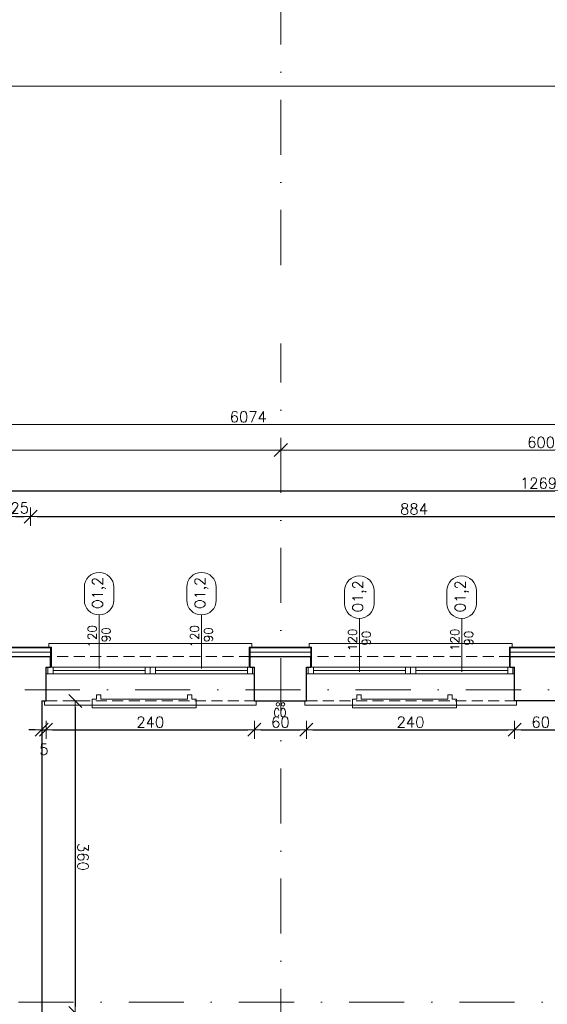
# Model space of a CAD drawing. Header units: millimetres. Extents: x 23192 to 177760, y -399809 to -79279.
# Tile 168 of 256: x 51691 to 52299, y -194342 to -193206. Entities that reach past the tile are written whole.
import ezdxf
from ezdxf.enums import TextEntityAlignment as Align

# ---------------------------------------------------------------- set-up
doc = ezdxf.new("R2010")
doc.units = ezdxf.units.MM
doc.linetypes.add('DASHDOT', pattern=[25.4, 12.7, -6.35, 0, -6.35])
doc.linetypes.add('HIDDEN', pattern=[9.525, 6.35, -3.175])
doc.layers.get('0').update_dxf_attribs({"lineweight": 0})
for name, color, linetype, lineweight in [('!! 0_ Istn-okna', 6, 'Continuous', 13), ('!! 0_ Istn-sciany', 3, 'Continuous', 30), ('!! 0_ Istn-widok', 1, 'Continuous', 15), ('!! 0_Istn-armatura', 6, 'Continuous', 9), ('!! 0_Istn-cienka', 4, 'Continuous', 9), ('!! 0_Opis_okna', 8, 'Continuous', 15), ('!! 0_Osie', 1, 'DASHDOT', 13), ('!! 1_ tynk zewn  - nowy', 21, 'Continuous', 20), ('!! 2_ remont Ocieplenie', 4, 'ZIGZAG', 5), ('!! wymiary osi', 250, 'Continuous', 9), ('0-osie-liniA', 14, 'DASHDOT', 5)]:
    doc.layers.add(name, color=color, linetype=linetype, lineweight=lineweight)
doc.layers.add('!! 0_Istn-grzejniki', color=7, linetype='Continuous', lineweight=0, plot=False)
doc.layers.add('!! 0_ramki', color=66, linetype='Continuous', lineweight=9, plot=False)
doc.styles.add('ARCHETYP', font='romans.shx', dxfattribs={"height": 15})
doc.styles.add('TXT', font='simplex.shx')
doc.linetypes.add('ZIGZAG', pattern='A,0.00254,-5.08,[131,ltypeshp.shx,S=5.08,R=0,X=-5.08,Y=0],-10.16,[131,ltypeshp.shx,S=5.08,R=180,X=5.08,Y=0],-5.08', length=20.32254)
doc.dimstyles.new('DIM50', dxfattribs={"dimscale": 5, "dimtxt": 2.5, "dimasz": 1.5, "dimexe": 0, "dimexo": 0, "dimgap": 0.5, "dimtad": 1, "dimdec": 4, "dimrnd": 0.5, "dimdsep": 46, "dimtxsty": 'TXT', "dimblk1": 'TICK1', "dimblk2": 'TICK1', "dimsah": 1, "dimcen": 0, "dimse1": 1, "dimse2": 1, "dimclrd": 1, "dimclre": 7, "dimclrt": 9, "dimadec": 0, "dimazin": 0, "dimtfac": 1, "dimtdec": 4, "dimtmove": 2, "dimatfit": 3, "dimldrblk": 'TICK1', "dimfxl": 1, "dimtolj": 1, "dimarcsym": 0})

# ---------------------------------------------------------------- blocks, each defined once
blk = doc.blocks.new('TICK1')
at = {"color": 2}
blk.add_line((-1, -1), (1, 1), dxfattribs=at)
at = {"color": 0}
for p, q in [((0, 0), (-1, 0)), ((0, -1.4), (0, 1.4))]:
    blk.add_line(p, q, dxfattribs=at)
blk = doc.blocks.new('*D3755')
at = {"layer": '!! wymiary osi', "color": 1, "lineweight": -2, "transparency": 16777216}
blk.add_line((48925.2, -193735.9), (54984.2, -193735.9), dxfattribs=at)
at = {"layer": 'DEFPOINTS', "color": 0, "transparency": 16777216}
for p in [(48917.7, -193635.5), (54991.7, -193635.5), (54991.7, -193735.9)]:
    blk.add_point(p, dxfattribs=at)
at = {"layer": '!! wymiary osi', "color": 1, "lineweight": -2, "transparency": 16777216, "xscale": 7.5, "yscale": 7.5, "zscale": 7.5, "rotation": 180}
blk.add_blockref('TICK1', (48917.7, -193735.9), dxfattribs=at)
at = {"layer": '!! wymiary osi', "color": 1, "lineweight": -2, "transparency": 16777216, "xscale": 7.5, "yscale": 7.5, "zscale": 7.5}
blk.add_blockref('TICK1', (54991.7, -193735.9), dxfattribs=at)
at = {"layer": '!! wymiary osi', "color": 9, "transparency": 16777216, "insert": (51954.7, -193727.1), "char_height": 12.5, "attachment_point": 5, "style": 'TXT'}
blk.add_mtext('\\A1;6074', dxfattribs=at)
blk = doc.blocks.new('*D3758')
at = {"layer": '!! wymiary osi', "color": 1, "lineweight": -2, "transparency": 16777216}
blk.add_line((50192.2, -193765.3), (51984.7, -193765.3), dxfattribs=at)
at = {"layer": 'DEFPOINTS', "color": 0, "transparency": 16777216}
for p in [(50184.7, -193765.3), (51992.2, -193765.3), (51992.2, -193765.3)]:
    blk.add_point(p, dxfattribs=at)
at = {"layer": '!! wymiary osi', "color": 1, "lineweight": -2, "transparency": 16777216, "xscale": 7.5, "yscale": 7.5, "zscale": 7.5, "rotation": 180}
blk.add_blockref('TICK1', (50184.7, -193765.3), dxfattribs=at)
at = {"layer": '!! wymiary osi', "color": 1, "lineweight": -2, "transparency": 16777216, "xscale": 7.5, "yscale": 7.5, "zscale": 7.5}
blk.add_blockref('TICK1', (51992.2, -193765.3), dxfattribs=at)
at = {"layer": '!! wymiary osi', "color": 9, "transparency": 16777216, "insert": (51088.5, -193756.5), "char_height": 12.5, "attachment_point": 5, "style": 'TXT'}
blk.add_mtext('\\A1;1807.5', dxfattribs=at)
blk = doc.blocks.new('*D3759')
at = {"layer": '!! wymiary osi', "color": 1, "lineweight": -2, "transparency": 16777216}
blk.add_line((51999.7, -193765.3), (52584.7, -193765.3), dxfattribs=at)
at = {"layer": 'DEFPOINTS', "color": 0, "transparency": 16777216}
for p in [(51992.2, -193765.3), (52592.2, -193765.3), (52592.2, -193765.3)]:
    blk.add_point(p, dxfattribs=at)
at = {"layer": '!! wymiary osi', "color": 1, "lineweight": -2, "transparency": 16777216, "xscale": 7.5, "yscale": 7.5, "zscale": 7.5, "rotation": 180}
blk.add_blockref('TICK1', (51992.2, -193765.3), dxfattribs=at)
at = {"layer": '!! wymiary osi', "color": 1, "lineweight": -2, "transparency": 16777216, "xscale": 7.5, "yscale": 7.5, "zscale": 7.5}
blk.add_blockref('TICK1', (52592.2, -193765.3), dxfattribs=at)
at = {"layer": '!! wymiary osi', "color": 9, "transparency": 16777216, "insert": (52292.2, -193756.5), "char_height": 12.5, "attachment_point": 5, "style": 'TXT'}
blk.add_mtext('\\A1;600', dxfattribs=at)
blk = doc.blocks.new('BLOK OSIE A-B PN')
at = {"layer": '0-osie-liniA', "ltscale": 5}
blk.add_lwpolyline([(51992.2, -184306.7), (51992.2, -182063)], dxfattribs=at)
blk = doc.blocks.new('1_ok-opis')
blk.add_line((0, 111.6), (0, 50))
for points in [[(-17, 128.6), (-17, 143.6)], [(17, 128.6), (17, 143.6)]]:
    blk.add_lwpolyline(points)
for centre, start, end in [((0, 143.6), 0, 180), ((0, 128.6), 180, 0)]:
    blk.add_arc(centre, 17, start, end)
at = {"style": 'ARCHETYP'}
for tag, height, rotation, p in [('NR', 12, 90, (0, 136.9)), ('NR', 12, 270, (0, 136.9)), ('SZEROKOŚĆ', 10, 90, (-8, 78.3)), ('WYSOKOŚĆ', 10, 270, (-8, 78.3)), ('WYSOKOŚĆ', 10, 90, (8, 78.3)), ('SZEROKOŚĆ', 10, 270, (8, 78.3))]:
    blk.add_attdef(tag, text='', height=height, rotation=rotation, dxfattribs=at).set_placement(p, align=Align.MIDDLE)
blk = doc.blocks.new('*D2241')
at = {"layer": '!! wymiary osi', "color": 1, "lineweight": -2, "transparency": 16777216}
blk.add_line((51662.2, -193749.3), (52916.2, -193749.3), dxfattribs=at)
at = {"layer": 'DEFPOINTS', "color": 0, "transparency": 16777216}
for p in [(52923.7, -193749.3), (51654.7, -193904.6), (52923.7, -193904.6)]:
    blk.add_point(p, dxfattribs=at)
at = {"layer": '!! wymiary osi', "color": 1, "lineweight": -2, "transparency": 16777216, "xscale": 7.5, "yscale": 7.5, "zscale": 7.5, "rotation": 180}
blk.add_blockref('TICK1', (51654.7, -193749.3), dxfattribs=at)
at = {"layer": '!! wymiary osi', "color": 1, "lineweight": -2, "transparency": 16777216, "xscale": 7.5, "yscale": 7.5, "zscale": 7.5}
blk.add_blockref('TICK1', (52923.7, -193749.3), dxfattribs=at)
at = {"layer": '!! wymiary osi', "color": 9, "transparency": 16777216, "insert": (52289.2, -193740.6), "char_height": 12.5, "attachment_point": 5, "style": 'TXT'}
blk.add_mtext('\\A1;1269', dxfattribs=at)
blk = doc.blocks.new('*D2259')
at = {"layer": '!! wymiary osi', "color": 1, "lineweight": -2, "transparency": 16777216}
blk.add_line((51686.2, -193779.1), (51696.2, -193779.1), dxfattribs=at)
at = {"layer": 'DEFPOINTS', "color": 0, "transparency": 16777216}
for p in [(51703.7, -193779.1), (51678.7, -194326.6), (51703.7, -194326.6)]:
    blk.add_point(p, dxfattribs=at)
at = {"layer": '!! wymiary osi', "color": 1, "lineweight": -2, "transparency": 16777216, "xscale": 7.5, "yscale": 7.5, "zscale": 7.5, "rotation": 180}
blk.add_blockref('TICK1', (51678.7, -193779.1), dxfattribs=at)
at = {"layer": '!! wymiary osi', "color": 1, "lineweight": -2, "transparency": 16777216, "xscale": 7.5, "yscale": 7.5, "zscale": 7.5}
blk.add_blockref('TICK1', (51703.7, -193779.1), dxfattribs=at)
at = {"layer": '!! wymiary osi', "color": 9, "transparency": 16777216, "insert": (51691.2, -193769.1), "char_height": 12.5, "attachment_point": 5, "style": 'TXT'}
blk.add_mtext('\\A1;25', dxfattribs=at)
blk = doc.blocks.new('*D2260')
at = {"layer": '!! wymiary osi', "color": 1, "lineweight": -2, "transparency": 16777216}
blk.add_line((51711.2, -193779.1), (52580.2, -193779.1), dxfattribs=at)
at = {"layer": 'DEFPOINTS', "color": 0, "transparency": 16777216}
for p in [(52587.7, -193779.1), (52587.7, -194314.1), (51703.7, -194326.6)]:
    blk.add_point(p, dxfattribs=at)
at = {"layer": '!! wymiary osi', "color": 1, "lineweight": -2, "transparency": 16777216, "xscale": 7.5, "yscale": 7.5, "zscale": 7.5, "rotation": 180}
blk.add_blockref('TICK1', (51703.7, -193779.1), dxfattribs=at)
at = {"layer": '!! wymiary osi', "color": 1, "lineweight": -2, "transparency": 16777216, "xscale": 7.5, "yscale": 7.5, "zscale": 7.5}
blk.add_blockref('TICK1', (52587.7, -193779.1), dxfattribs=at)
at = {"layer": '!! wymiary osi', "color": 9, "transparency": 16777216, "insert": (52145.7, -193770.4), "char_height": 12.5, "attachment_point": 5, "style": 'TXT'}
blk.add_mtext('\\A1;884', dxfattribs=at)
blk = doc.blocks.new('*D2410')
at = {"layer": '!! wymiary osi', "color": 1, "lineweight": -2, "transparency": 16777216}
for p, q in [((51709.2, -194025), (51701.7, -194025)), ((51716.7, -194025), (51721.7, -194025)), ((51729.2, -194025), (51736.7, -194025))]:
    blk.add_line(p, q, dxfattribs=at)
at = {"layer": 'DEFPOINTS', "color": 0, "transparency": 16777216}
for p in [(51716.7, -193991.6), (51721.7, -193991.6), (51721.7, -194025)]:
    blk.add_point(p, dxfattribs=at)
at = {"layer": '!! wymiary osi', "color": 1, "lineweight": -2, "transparency": 16777216, "xscale": 7.5, "yscale": 7.5, "zscale": 7.5}
blk.add_blockref('TICK1', (51716.7, -194025), dxfattribs=at)
at = {"layer": '!! wymiary osi', "color": 1, "lineweight": -2, "transparency": 16777216, "xscale": 7.5, "yscale": 7.5, "zscale": 7.5, "rotation": 180}
blk.add_blockref('TICK1', (51721.7, -194025), dxfattribs=at)
at = {"layer": '!! wymiary osi', "color": 9, "transparency": 16777216, "insert": (51719.2, -194047.5), "char_height": 12.5, "attachment_point": 5, "style": 'TXT'}
blk.add_mtext('\\A1;5', dxfattribs=at)
blk = doc.blocks.new('*D2411')
at = {"layer": '!! wymiary osi', "color": 1, "lineweight": -2, "transparency": 16777216}
blk.add_line((51729.2, -194025), (51954.2, -194025), dxfattribs=at)
at = {"layer": 'DEFPOINTS', "color": 0, "transparency": 16777216}
for p in [(51721.7, -193991.6), (51961.7, -193991.6), (51961.7, -194025)]:
    blk.add_point(p, dxfattribs=at)
at = {"layer": '!! wymiary osi', "color": 1, "lineweight": -2, "transparency": 16777216, "xscale": 7.5, "yscale": 7.5, "zscale": 7.5, "rotation": 180}
blk.add_blockref('TICK1', (51721.7, -194025), dxfattribs=at)
at = {"layer": '!! wymiary osi', "color": 1, "lineweight": -2, "transparency": 16777216, "xscale": 7.5, "yscale": 7.5, "zscale": 7.5}
blk.add_blockref('TICK1', (51961.7, -194025), dxfattribs=at)
at = {"layer": '!! wymiary osi', "color": 9, "transparency": 16777216, "insert": (51841.7, -194016.2), "char_height": 12.5, "attachment_point": 5, "style": 'TXT'}
blk.add_mtext('\\A1;240', dxfattribs=at)
blk = doc.blocks.new('*D2412')
at = {"layer": '!! wymiary osi', "color": 1, "lineweight": -2, "transparency": 16777216}
blk.add_line((51969.2, -194025), (52014.2, -194025), dxfattribs=at)
at = {"layer": 'DEFPOINTS', "color": 0, "transparency": 16777216}
for p in [(51961.7, -193991.6), (52021.7, -193991.6), (52021.7, -194025)]:
    blk.add_point(p, dxfattribs=at)
at = {"layer": '!! wymiary osi', "color": 1, "lineweight": -2, "transparency": 16777216, "xscale": 7.5, "yscale": 7.5, "zscale": 7.5, "rotation": 180}
blk.add_blockref('TICK1', (51961.7, -194025), dxfattribs=at)
at = {"layer": '!! wymiary osi', "color": 1, "lineweight": -2, "transparency": 16777216, "xscale": 7.5, "yscale": 7.5, "zscale": 7.5}
blk.add_blockref('TICK1', (52021.7, -194025), dxfattribs=at)
at = {"layer": '!! wymiary osi', "color": 9, "transparency": 16777216, "insert": (51991.7, -194016.2), "char_height": 12.5, "attachment_point": 5, "style": 'TXT'}
blk.add_mtext('\\A1;60', dxfattribs=at)
blk = doc.blocks.new('*D2413')
at = {"layer": '!! wymiary osi', "color": 1, "lineweight": -2, "transparency": 16777216}
blk.add_line((52029.2, -194025), (52254.2, -194025), dxfattribs=at)
at = {"layer": 'DEFPOINTS', "color": 0, "transparency": 16777216}
for p in [(52021.7, -193991.6), (52261.7, -193991.6), (52261.7, -194025)]:
    blk.add_point(p, dxfattribs=at)
at = {"layer": '!! wymiary osi', "color": 1, "lineweight": -2, "transparency": 16777216, "xscale": 7.5, "yscale": 7.5, "zscale": 7.5, "rotation": 180}
blk.add_blockref('TICK1', (52021.7, -194025), dxfattribs=at)
at = {"layer": '!! wymiary osi', "color": 1, "lineweight": -2, "transparency": 16777216, "xscale": 7.5, "yscale": 7.5, "zscale": 7.5}
blk.add_blockref('TICK1', (52261.7, -194025), dxfattribs=at)
at = {"layer": '!! wymiary osi', "color": 9, "transparency": 16777216, "insert": (52141.7, -194016.2), "char_height": 12.5, "attachment_point": 5, "style": 'TXT'}
blk.add_mtext('\\A1;240', dxfattribs=at)
blk = doc.blocks.new('*D2414')
at = {"layer": '!! wymiary osi', "color": 1, "lineweight": -2, "transparency": 16777216}
blk.add_line((52269.2, -194025), (52314.2, -194025), dxfattribs=at)
at = {"layer": 'DEFPOINTS', "color": 0, "transparency": 16777216}
for p in [(52261.7, -193991.6), (52321.7, -193991.6), (52321.7, -194025)]:
    blk.add_point(p, dxfattribs=at)
at = {"layer": '!! wymiary osi', "color": 1, "lineweight": -2, "transparency": 16777216, "xscale": 7.5, "yscale": 7.5, "zscale": 7.5, "rotation": 180}
blk.add_blockref('TICK1', (52261.7, -194025), dxfattribs=at)
at = {"layer": '!! wymiary osi', "color": 1, "lineweight": -2, "transparency": 16777216, "xscale": 7.5, "yscale": 7.5, "zscale": 7.5}
blk.add_blockref('TICK1', (52321.7, -194025), dxfattribs=at)
at = {"layer": '!! wymiary osi', "color": 9, "transparency": 16777216, "insert": (52291.7, -194016.2), "char_height": 12.5, "attachment_point": 5, "style": 'TXT'}
blk.add_mtext('\\A1;60', dxfattribs=at)
blk = doc.blocks.new('*D4145')
at = {"layer": '!! wymiary osi', "color": 1, "lineweight": -2, "transparency": 16777216}
blk.add_line((51755.3, -193999.1), (51755.3, -194344.1), dxfattribs=at)
at = {"layer": 'DEFPOINTS', "color": 0, "transparency": 16777216}
for p in [(51716.7, -193991.6), (51716.7, -194351.6), (51755.3, -194351.6)]:
    blk.add_point(p, dxfattribs=at)
at = {"layer": '!! wymiary osi', "color": 1, "lineweight": -2, "transparency": 16777216, "xscale": 7.5, "yscale": 7.5, "zscale": 7.5}
for p, rotation in [((51755.3, -193991.6), 90), ((51755.3, -194351.6), 270)]:
    blk.add_blockref('TICK1', p, dxfattribs=dict(at, rotation=rotation))
at = {"layer": '!! wymiary osi', "color": 9, "transparency": 16777216, "insert": (51764.1, -194171.6), "char_height": 12.5, "attachment_point": 5, "rotation": 270, "style": 'TXT'}
blk.add_mtext('\\A1;360', dxfattribs=at)
blk = doc.blocks.new('BLOK OSI')
at = {"layer": '0-osie-liniA', "ltscale": 5}
for points in [[(51992.21142, -199661.23318), (51992.21142, -193642.4104)], [(51570.03302, -194041.7797), (53810.60983, -194041.7797)], [(48639.33021, -194402.0883), (55424.2848, -194402.0883)]]:
    blk.add_lwpolyline(points, dxfattribs=at)
at = {"layer": '!! wymiary osi'}
dim = blk.add_aligned_dim(p1=(48917.71142, -193635.47368), p2=(54991.71142, -193635.47368), distance=-100.4179, dimstyle='DIM50', dxfattribs=at)
dim.commit()
dim.dimension.update_dxf_attribs({"geometry": '*D3755', "text_midpoint": (51954.71142, -193727.14158)})
for base, p1, p2, picture, middle in [((51992.21142, -193765.29711), (50184.71142, -193765.29711), (51992.21142, -193765.29711), '*D3758', (51088.46142, -193756.54711)), ((52592.21142, -193765.29711), (51992.21142, -193765.29711), (52592.21142, -193765.29711), '*D3759', (52292.21142, -193756.54711))]:
    dim = blk.add_linear_dim(base=base, p1=p1, p2=p2, dimstyle='DIM50', dxfattribs=at)
    dim.commit()
    dim.dimension.update_dxf_attribs({"geometry": picture, "text_midpoint": middle})

msp = doc.modelspace()

# ---------------------------------------------------------------- linework, layer by layer
at = {"layer": '!! 0_ Istn-okna'}
for points in [[(51721.71142, -193952.5883), (51961.71142, -193952.5883)], [(51729.71142, -193956.5883), (51835.71142, -193956.5883)], [(51847.71142, -193956.5883), (51953.71142, -193956.5883)], [(52021.71142, -193952.5883), (52261.71142, -193952.5883)], [(52029.71142, -193956.5883), (52135.71142, -193956.5883)], [(52147.71142, -193956.5883), (52253.71142, -193956.5883)], [(51721.71142, -193960.5883), (51961.71142, -193960.5883)], [(52021.71142, -193960.5883), (52261.71142, -193960.5883)]]:
    msp.add_lwpolyline(points, dxfattribs=at)
for points in [[(51723.71142, -193952.5883), (51729.71142, -193952.5883), (51729.71142, -193960.5883), (51723.71142, -193960.5883)], [(51835.71142, -193952.5883), (51841.71142, -193952.5883), (51841.71142, -193960.5883), (51835.71142, -193960.5883)], [(51841.71142, -193952.5883), (51847.71142, -193952.5883), (51847.71142, -193960.5883), (51841.71142, -193960.5883)], [(51953.71142, -193952.5883), (51959.71142, -193952.5883), (51959.71142, -193960.5883), (51953.71142, -193960.5883)], [(52023.71142, -193952.5883), (52029.71142, -193952.5883), (52029.71142, -193960.5883), (52023.71142, -193960.5883)], [(52135.71142, -193952.5883), (52141.71142, -193952.5883), (52141.71142, -193960.5883), (52135.71142, -193960.5883)], [(52141.71142, -193952.5883), (52147.71142, -193952.5883), (52147.71142, -193960.5883), (52141.71142, -193960.5883)], [(52253.71142, -193952.5883), (52259.71142, -193952.5883), (52259.71142, -193960.5883), (52253.71142, -193960.5883)]]:
    msp.add_lwpolyline(points, close=True, dxfattribs=at)
at = {"layer": '!! 0_ Istn-sciany'}
for points in [[(51665.71142, -193940.5883), (51726.71142, -193940.5883)], [(51726.71142, -193952.5883), (51726.71142, -193940.5883)], [(51956.71142, -193940.5883), (52026.71142, -193940.5883)], [(51956.71142, -193952.5883), (51956.71142, -193940.5883)], [(52026.71142, -193952.5883), (52026.71142, -193940.5883)], [(52026.71142, -193952.5883), (52026.71142, -193940.5883)], [(52256.71142, -193940.5883), (52326.71142, -193940.5883)], [(52256.71142, -193952.5883), (52256.71142, -193940.5883)], [(52256.71142, -193952.5883), (52256.71142, -193940.5883)], [(51721.71142, -193952.5883), (51726.71142, -193952.5883)], [(51721.71142, -193991.5883), (51721.71142, -193952.5883)], [(51956.71142, -193952.5883), (51961.71142, -193952.5883)], [(51961.71142, -193991.5883), (51961.71142, -193952.5883)], [(52021.71142, -193952.5883), (52026.71142, -193952.5883)], [(52021.71142, -193991.5883), (52021.71142, -193952.5883)], [(52256.71142, -193952.5883), (52261.71142, -193952.5883)], [(52261.71142, -193991.5883), (52261.71142, -193952.5883)], [(51716.71142, -193991.5883), (51721.71142, -193991.5883)], [(51716.71142, -193991.5883), (51716.71142, -194351.5883)], [(51961.71142, -193991.5883), (52021.71142, -193991.5883)], [(52321.71142, -193991.5883), (52261.71142, -193991.5883)]]:
    msp.add_lwpolyline(points, dxfattribs=at)
at = {"layer": '!! 0_ Istn-widok'}
for points in [[(51958.71142, -193925.5883), (51724.71142, -193925.5883)], [(51724.71142, -193930.5883), (51724.71142, -193925.5883)], [(51958.71142, -193930.5883), (51958.71142, -193925.5883)], [(52258.71142, -193925.5883), (52024.71142, -193925.5883)], [(52024.71142, -193930.5883), (52024.71142, -193925.5883)], [(52258.71142, -193930.5883), (52258.71142, -193925.5883)], [(51719.71142, -193991.5883), (51719.71142, -193996.5883)], [(51963.71142, -193991.5883), (51963.71142, -193996.5883)], [(52019.71142, -193991.5883), (52019.71142, -193996.5883)], [(52263.71142, -193991.5883), (52263.71142, -193996.5883)], [(51719.71142, -193996.5883), (51963.71142, -193996.5883)], [(52019.71142, -193996.5883), (52263.71142, -193996.5883)]]:
    msp.add_lwpolyline(points, dxfattribs=at)
at = {"layer": '!! 0_Istn-armatura'}
for centre in [(51988.71142, -193995.5883), (51994.71142, -193995.5883)]:
    msp.add_circle(centre, 2, dxfattribs=at)
at = {"layer": '!! 0_Istn-cienka', "linetype": 'HIDDEN', "ltscale": 2}
for points in [[(51956.71142, -193940.5883), (51726.71142, -193940.5883)], [(52256.71142, -193940.5883), (52026.71142, -193940.5883)], [(51721.71142, -193991.5883), (51961.71142, -193991.5883)], [(52021.71142, -193991.5883), (52261.71142, -193991.5883)]]:
    msp.add_lwpolyline(points, dxfattribs=at)
at = {"layer": '!! 0_Istn-grzejniki'}
for points in [[(51889.71142, -193984.5883), (51889.71142, -193989.5883), (51894.71142, -193989.5883), (51894.71142, -193999.5883), (51774.71142, -193999.5883), (51774.71142, -193989.5883), (51779.71142, -193989.5883), (51779.71142, -193984.5883), (51784.71142, -193984.5883), (51784.71142, -193989.5883), (51884.71142, -193989.5883), (51884.71142, -193984.5883)], [(52189.71142, -193984.5883), (52189.71142, -193989.5883), (52194.71142, -193989.5883), (52194.71142, -193999.5883), (52074.71142, -193999.5883), (52074.71142, -193989.5883), (52079.71142, -193989.5883), (52079.71142, -193984.5883), (52084.71142, -193984.5883), (52084.71142, -193989.5883), (52184.71142, -193989.5883), (52184.71142, -193984.5883)]]:
    msp.add_lwpolyline(points, close=True, dxfattribs=at)
at = {"layer": '!! 0_ramki'}
msp.add_lwpolyline([(48565.42916, -193282.57641), (52765.42916, -193282.57641), (52765.42916, -196252.57641), (48565.42916, -196252.57641)], close=True, dxfattribs=at)
at = {"layer": '!! 1_ tynk zewn  - nowy'}
for points in [[(51727.71142, -193929.5883), (51654.71142, -193929.5883), (51654.71142, -194313.5883)], [(51727.71142, -193930.5883), (51655.71142, -193930.5883), (51655.71142, -194313.5883)], [(51726.71142, -193940.5883), (51726.71142, -193929.5883)], [(51727.71142, -193952.5883), (51727.71142, -193929.5883)], [(51955.71142, -193952.5883), (51955.71142, -193929.5883)], [(52027.71142, -193929.5883), (51955.71142, -193929.5883)], [(52027.71142, -193930.5883), (51955.71142, -193930.5883)], [(51956.71142, -193940.5883), (51956.71142, -193929.5883)], [(52026.71142, -193940.5883), (52026.71142, -193929.5883)], [(52027.71142, -193952.5883), (52027.71142, -193929.5883)], [(52255.71142, -193952.5883), (52255.71142, -193929.5883)], [(52327.71142, -193929.5883), (52255.71142, -193929.5883)], [(52327.71142, -193930.5883), (52255.71142, -193930.5883)], [(52256.71142, -193940.5883), (52256.71142, -193929.5883)]]:
    msp.add_lwpolyline(points, dxfattribs=at)
at = {"layer": '!! 2_ remont Ocieplenie', "linetype": 'ZIGZAG', "ltscale": 0.75}
for points in [[(51727.71142, -193935.5883), (51660.71142, -193935.5883), (51660.71142, -194313.5883)], [(52026.71142, -193935.5883), (51955.71142, -193935.5883)], [(52326.71142, -193935.5883), (52256.71142, -193935.5883)]]:
    msp.add_lwpolyline(points, dxfattribs=at)

# ---------------------------------------------------------------- block references
at = {"layer": '!! 0_Opis_okna'}
ref = msp.add_blockref('1_ok-opis', (51782.71142, -194004.11446), dxfattribs=at)
ref.add_attrib('WYSOKOŚĆ', '90', dxfattribs={"layer": '0', "height": 10, "rotation": 90, "style": 'ARCHETYP'}).set_placement((51790.71142, -193915.39405), align=Align.MIDDLE)
ref.add_attrib('SZEROKOŚĆ', '120', dxfattribs={"layer": '0', "height": 10, "rotation": 90, "style": 'ARCHETYP'}).set_placement((51774.71142, -193917.16751), align=Align.MIDDLE)
ref.add_attrib('NR', 'O1,2', dxfattribs={"layer": '0', "height": 12, "rotation": 90, "style": 'ARCHETYP'}).set_placement((51782.71142, -193867.21302), align=Align.MIDDLE)
ref = msp.add_blockref('1_ok-opis', (51900.71142, -194004.11446), dxfattribs=at)
ref.add_attrib('WYSOKOŚĆ', '90', dxfattribs={"layer": '0', "height": 10, "rotation": 90, "style": 'ARCHETYP'}).set_placement((51908.71142, -193915.39405), align=Align.MIDDLE)
ref.add_attrib('SZEROKOŚĆ', '120', dxfattribs={"layer": '0', "height": 10, "rotation": 90, "style": 'ARCHETYP'}).set_placement((51892.71142, -193917.16751), align=Align.MIDDLE)
ref.add_attrib('NR', 'O1,2', dxfattribs={"layer": '0', "height": 12, "rotation": 90, "style": 'ARCHETYP'}).set_placement((51900.71142, -193867.21302), align=Align.MIDDLE)
ref = msp.add_blockref('1_ok-opis', (52082.71142, -194008.11446), dxfattribs=at)
ref.add_attrib('WYSOKOŚĆ', '90', dxfattribs={"layer": '0', "height": 10, "rotation": 90, "style": 'ARCHETYP'}).set_placement((52090.71142, -193919.39405), align=Align.MIDDLE)
ref.add_attrib('SZEROKOŚĆ', '120', dxfattribs={"layer": '0', "height": 10, "rotation": 90, "style": 'ARCHETYP'}).set_placement((52074.71142, -193921.16751), align=Align.MIDDLE)
ref.add_attrib('NR', 'O1,2', dxfattribs={"layer": '0', "height": 12, "rotation": 90, "style": 'ARCHETYP'}).set_placement((52082.71142, -193871.21302), align=Align.MIDDLE)
ref = msp.add_blockref('1_ok-opis', (52200.71142, -194008.11446), dxfattribs=at)
ref.add_attrib('WYSOKOŚĆ', '90', dxfattribs={"layer": '0', "height": 10, "rotation": 90, "style": 'ARCHETYP'}).set_placement((52208.71142, -193919.39405), align=Align.MIDDLE)
ref.add_attrib('SZEROKOŚĆ', '120', dxfattribs={"layer": '0', "height": 10, "rotation": 90, "style": 'ARCHETYP'}).set_placement((52192.71142, -193921.16751), align=Align.MIDDLE)
ref.add_attrib('NR', 'O1,2', dxfattribs={"layer": '0', "height": 12, "rotation": 90, "style": 'ARCHETYP'}).set_placement((52200.71142, -193871.21302), align=Align.MIDDLE)
at = {"layer": '!! 0_Osie'}
msp.add_blockref('BLOK OSIE A-B PN', (0, -9182.23287), dxfattribs=at)
at = {"layer": '!! wymiary osi'}
msp.add_blockref('BLOK OSI', (0, 63), dxfattribs=at)

# ---------------------------------------------------------------- texts
at = {"layer": '!! 0_Istn-armatura', "style": 'ARCHETYP', "width": 0.8}
msp.add_text('CO', height=10, rotation=0.00000004, dxfattribs=at).set_placement((51983.82958, -194010.22337))

# ---------------------------------------------------------------- dimensions: what is measured, and where the dimension line sits
at = {"layer": '!! wymiary osi'}
for base, p1, p2, picture, middle in [((52923.71142, -193749.32362), (51654.71142, -193904.5883), (52923.71142, -193904.5883), '*D2241', (52289.21142, -193740.57362)), ((51703.71142, -193779.12584), (51678.71142, -194326.5883), (51703.71142, -194326.5883), '*D2259', (51691.21142, -193769.12584)), ((52587.71142, -193779.12584), (51703.71142, -194326.5883), (52587.71142, -194314.0883), '*D2260', (52145.71142, -193770.37584)), ((51721.71142, -194024.98081), (51716.71142, -193991.5883), (51721.71142, -193991.5883), '*D2410', (51719.21142, -194047.48081)), ((51961.71142, -194024.98081), (51721.71142, -193991.5883), (51961.71142, -193991.5883), '*D2411', (51841.71142, -194016.23081)), ((52021.71142, -194024.98081), (51961.71142, -193991.5883), (52021.71142, -193991.5883), '*D2412', (51991.71142, -194016.23081)), ((52261.71142, -194024.98081), (52021.71142, -193991.5883), (52261.71142, -193991.5883), '*D2413', (52141.71142, -194016.23081)), ((52321.71142, -194024.98081), (52261.71142, -193991.5883), (52321.71142, -193991.5883), '*D2414', (52291.71142, -194016.23081))]:
    dim = msp.add_linear_dim(base=base, p1=p1, p2=p2, dimstyle='DIM50', dxfattribs=at)
    dim.commit()
    dim.dimension.update_dxf_attribs({"geometry": picture, "text_midpoint": middle})
dim = msp.add_linear_dim(base=(51755.32764, -194351.5883), p1=(51716.71142, -193991.5883), p2=(51716.71142, -194351.5883), angle=270, dimstyle='DIM50', dxfattribs=at)
dim.commit()
dim.dimension.update_dxf_attribs({"geometry": '*D4145', "text_midpoint": (51764.07764, -194171.5883)})

doc.saveas('drawing.dxf')
